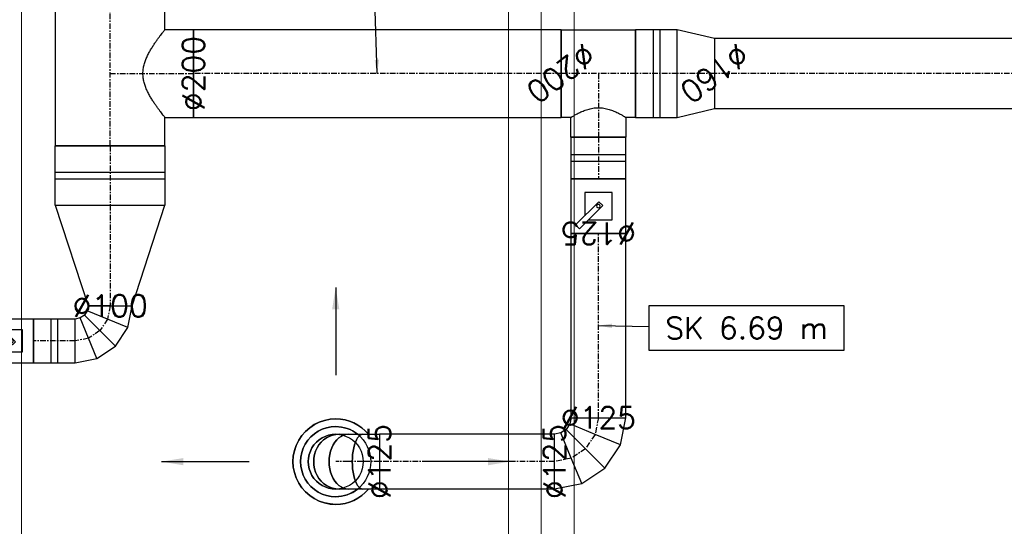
# Model space of a CAD drawing. Header units: millimetres. Extents: x -573548 to 674770, y -246895 to -89040.
# Tile 179 of 199: x 97972 to 100218, y -179072 to -177917. Entities that reach past the tile are written whole.
import ezdxf
from ezdxf import colors
from ezdxf.entities.mleader import LeaderData, LeaderLine
from ezdxf.math import Vec2, Vec3

# ---------------------------------------------------------------- set-up
doc = ezdxf.new("R2010")
doc.units = ezdxf.units.MM
doc.linetypes.add('Oś', pattern=[22.225, 12.7, -3.175, 3.175, -3.175])
for name, color, linetype in [('__S_WM_OPIS', 151, 'Continuous'), ('FLUID-N2', 7, 'Continuous'), ('FLUID-N2-100-ARRGR', 7, 'Continuous'), ('FLUID-N2-50-DIM', 7, 'Continuous'), ('FLUID-N2-50-INF', 7, 'Continuous'), ('FLUID-N2-SYM', 7, 'Continuous')]:
    doc.layers.add(name, color=color, linetype=linetype)
doc.layers.add('A.05 RZUT PODDASZA_is$0$OSIE_Nr_pióra__1', color=8, linetype='Continuous', lineweight=9)
doc.layers.add('A.05 RZUT PODDASZA_is$0$wiezba_Nr_pióra__2', color=8, linetype='Continuous', lineweight=9)
doc.styles.add('FDBES', font='simplex.shx')
doc.styles.add('WĄSKI 2', font='arial.ttf', dxfattribs={"width": 0.7})
doc.dimstyles.new('FDBES', dxfattribs={"dimscale": 50, "dimtxt": 4, "dimasz": 2.5, "dimexe": 0.8, "dimexo": 2, "dimgap": 1, "dimtad": 1, "dimdsep": 46, "dimtxsty": 'FDBES', "dimcen": 2.5, "dimclrd": 4, "dimclre": 5, "dimadec": 0, "dimazin": 0, "dimtfac": 1, "dimtmove": 0, "dimatfit": 3, "dimfxl": 1, "dimarcsym": 0})

# ---------------------------------------------------------------- blocks, each defined once
blk = doc.blocks.new('A.05 RZUT PODDASZA_is')
at = {"layer": 'A.05 RZUT PODDASZA_is$0$OSIE_Nr_pióra__1'}
blk.add_line((99112.4, -93185.2), (99112.4, -105475.2), dxfattribs=at)
at = {"layer": 'A.05 RZUT PODDASZA_is$0$wiezba_Nr_pióra__2'}
for p, q in [((97927.3, -93185.2), (97927.3, -105475.2)), ((99037.4, -93185.2), (99037.4, -105475.2)), ((99187.4, -93185.2), (99187.4, -105475.2))]:
    blk.add_line(p, q, dxfattribs=at)
blk = doc.blocks.new('*U35984')
at = {"color": 0, "linetype": 'ByBlock', "lineweight": -2, "extrusion": (0, 0, -1)}
for major_axis, end_param in [((-97.5, 0), 0.874967), ((62.5, 74.8), 0.874958), ((97.5, 0), 3.141593)]:
    blk.add_ellipse((0, 0), major_axis=major_axis, ratio=1, start_param=0, end_param=end_param, dxfattribs=at)
at = {"color": 0, "linetype": 'ByBlock', "lineweight": -2}
for major_axis, start_param, end_param in [((-62.5, 74.8), 0, 0.874967), ((97.5, 0), 0, 0.874958), ((-62.5, 74.8), 0.874967, 4.01656)]:
    blk.add_ellipse((0, 0), major_axis=major_axis, ratio=1, start_param=start_param, end_param=end_param, dxfattribs=at)
at = {"color": 5, "linetype": 'Continuous', "lineweight": -2, "extrusion": (0, 0, -1)}
for major_axis, end_param in [((-80, 0), 0.674137), ((80, 0), 3.141593)]:
    blk.add_ellipse((0, 0), major_axis=major_axis, ratio=1, start_param=0, end_param=end_param, dxfattribs=at)
at = {"color": 5, "linetype": 'Continuous', "lineweight": -2}
for major_axis, end_param in [((-62.5, 49.9), 0.674137), ((-80, 0), 3.141593)]:
    blk.add_ellipse((0, 0), major_axis=major_axis, ratio=1, start_param=0, end_param=end_param, dxfattribs=at)
blk = doc.blocks.new('*U36128')
at = {"color": 0, "linetype": 'ByBlock', "lineweight": -2}
for p, q in [((-2370, 80), (2370, 80)), ((2370, -80), (-2370, -80))]:
    blk.add_line(p, q, dxfattribs=at)
at = {"color": 5, "linetype": 'Continuous', "lineweight": -2}
for p, q in [((2370, 80), (2370, 0)), ((2370, 0), (2370, -79.9)), ((2370, -79.9), (2370, -80))]:
    blk.add_line(p, q, dxfattribs=at)
at = {"layer": 'FLUID-N2-SYM', "linetype": 'Oś', "lineweight": -3}
blk.add_line((-2370, 0), (2370, 0), dxfattribs=at)
blk = doc.blocks.new('*U36129')
at = {"color": 5, "linetype": 'Continuous', "lineweight": -2}
for p, q in [((-42.5, 0, 80), (-42.5, 0, 79.9)), ((-42.5, 0, 79.9), (-42.5, 0, -79.9)), ((-42.5, 0, 80), (-42.5, 0, 80)), ((-42.5, 0, -79.9), (-42.5, 0, -80)), ((42.5, 0, 99.9), (42.5, 0, 100)), ((42.5, 0, -100), (42.5, 0, -99.9)), ((42.5, 0, -99.9), (42.5, 0, 99.9)), ((42.5, 0, 100), (42.5, 0, 100))]:
    blk.add_line(p, q, dxfattribs=at)
at = {"color": 0, "linetype": 'ByBlock', "lineweight": -2}
for p, q in [((-42.5, 0, 80), (42.5, 0, 100)), ((42.5, 0, -100), (-42.5, 0, -80))]:
    blk.add_line(p, q, dxfattribs=at)
at = {"layer": 'FLUID-N2-SYM', "linetype": 'Oś', "lineweight": -3}
blk.add_line((-42.5, 0), (42.5, 0), dxfattribs=at)
blk = doc.blocks.new('*U36130')
at = {"color": 5, "linetype": 'Continuous', "lineweight": -2}
for p, q in [((62.5, 145), (-62.5, 145)), ((-85, 100), (-85, -100)), ((85, -100), (85, 100))]:
    blk.add_line(p, q, dxfattribs=at)
at = {"color": 0, "linetype": 'ByBlock', "lineweight": -2}
for p, q in [((-62.5, 100), (-62.5, 145)), ((62.5, 145), (62.5, 100)), ((-85, 100), (-62.5, 100)), ((62.5, 100), (85, 100)), ((85, -100), (-85, -100))]:
    blk.add_line(p, q, dxfattribs=at)
at = {"color": 5, "linetype": 'Continuous', "lineweight": -3}
for points, knots in [([(0, 78.1), (-2, 78.1), (-4.1, 78.1), (-8.2, 78.5), (-10.3, 78.7), (-14.4, 79.3), (-16.4, 79.7), (-20.4, 80.7), (-22.3, 81.2), (-26.2, 82.3), (-28, 82.9), (-31.6, 84.2), (-33.4, 84.9), (-36.7, 86.3), (-38.3, 87), (-41.4, 88.3), (-42.8, 89), (-45.5, 90.4), (-46.9, 91), (-49.4, 92.4), (-50.6, 93), (-52.9, 94.3), (-53.9, 94.9), (-55.9, 96), (-56.8, 96.5), (-58.4, 97.5), (-59.1, 97.9), (-60.4, 98.7), (-60.9, 99), (-61.7, 99.5), (-62, 99.7), (-62.4, 99.9), (-62.5, 100), (-62.5, 100)], [0, 0, 0, 0, 6.116498, 6.116498, 12.232996, 12.232996, 18.349494, 18.349494, 24.465992, 24.465992, 30.58249, 30.58249, 36.698989, 36.698989, 42.815487, 42.815487, 48.931985, 48.931985, 55.000147, 55.000147, 61.068309, 61.068309, 67.136471, 67.136471, 73.204633, 73.204633, 79.272795, 79.272795, 85.340957, 85.340957, 91.409118, 91.409118, 97.47728, 97.47728, 97.47728, 97.47728]), ([(62.5, 100), (62.5, 100), (62.4, 99.9), (62, 99.7), (61.7, 99.5), (60.9, 99), (60.4, 98.7), (59.1, 97.9), (58.4, 97.5), (56.8, 96.5), (55.9, 96), (53.9, 94.9), (52.9, 94.3), (50.6, 93), (49.4, 92.4), (46.9, 91), (45.5, 90.4), (42.8, 89), (41.4, 88.3), (38.3, 87), (36.7, 86.3), (33.4, 84.9), (31.6, 84.2), (28, 82.9), (26.2, 82.3), (22.3, 81.2), (20.4, 80.7), (16.4, 79.7), (14.4, 79.3), (10.3, 78.7), (8.2, 78.5), (4.1, 78.1), (2, 78.1), (0, 78.1)], [292.431841, 292.431841, 292.431841, 292.431841, 298.500003, 298.500003, 304.568165, 304.568165, 310.636327, 310.636327, 316.704489, 316.704489, 322.772651, 322.772651, 328.840813, 328.840813, 334.908975, 334.908975, 340.977137, 340.977137, 347.093635, 347.093635, 353.210133, 353.210133, 359.326631, 359.326631, 365.443129, 365.443129, 371.559628, 371.559628, 377.676126, 377.676126, 383.792624, 383.792624, 389.909122, 389.909122, 389.909122, 389.909122])]:
    blk.add_open_spline(points, degree=3, knots=knots, dxfattribs=at)
at = {"layer": 'FLUID-N2-SYM', "linetype": 'Oś', "lineweight": -3}
for p, q in [((0, 0), (0, 145)), ((-85, 0), (85, 0))]:
    blk.add_line(p, q, dxfattribs=at)
blk = doc.blocks.new('*U36131')
at = {"color": 5, "linetype": 'Continuous', "lineweight": -2}
for p, q in [((-47.5, 0), (-47.5, 100)), ((47.5, 100), (47.5, 0)), ((-47.5, -100), (-47.5, 0)), ((47.5, 0), (47.5, -100))]:
    blk.add_line(p, q, dxfattribs=at)
at = {"color": 0, "linetype": 'ByBlock', "lineweight": -2}
for p, q in [((-47.5, 100), (47.5, 100)), ((47.5, -100), (-47.5, -100))]:
    blk.add_line(p, q, dxfattribs=at)
at = {"color": 5, "linetype": 'Continuous', "lineweight": -3}
for p, q in [((-7.5, 100), (-7.5, -100)), ((7.5, 100), (7.5, -100))]:
    blk.add_line(p, q, dxfattribs=at)
at = {"layer": 'FLUID-N2-SYM', "linetype": 'Oś', "lineweight": -3}
blk.add_line((-47.5, 0), (47.5, 0), dxfattribs=at)
blk = doc.blocks.new('*U36132')
at = {"color": 5, "linetype": 'Continuous', "lineweight": -2}
for p, q in [((-62.5, 62.5), (-62.5, 0)), ((62.5, 0), (62.5, 62.5)), ((-62.5, 0), (-62.5, -62.5)), ((62.5, -62.5), (62.5, 0))]:
    blk.add_line(p, q, dxfattribs=at)
at = {"color": 0, "linetype": 'ByBlock', "lineweight": -2}
for p, q in [((62.5, 62.5), (-62.5, 62.5)), ((31.2, 31.2), (-31.2, 31.2)), ((-31.2, 31.2), (-31.2, -31.2)), ((31.2, -22.4), (31.2, 31.2)), ((-10.1, 1.2), (-1.2, 10.1)), ((43, -51.8), (-10.1, 1.2)), ((-1.2, 10.1), (51.8, -43)), ((-31.2, -31.2), (22.4, -31.2)), ((51.8, -43), (43, -51.8)), ((-62.5, -62.5), (62.5, -62.5))]:
    blk.add_line(p, q, dxfattribs=at)
for major_axis in [(4, 0), (4, 0), (-4, 0), (-4, 0)]:
    blk.add_ellipse((0, 0), major_axis=major_axis, ratio=1, start_param=0, end_param=3.141593, dxfattribs=at)
blk = doc.blocks.new('*U36133')
at = {"color": 5, "linetype": 'Continuous', "lineweight": -2}
for p, q in [((-47.5, 62.5), (-47.5, 0)), ((47.5, 0), (47.5, 62.5)), ((-47.5, 0), (-47.5, -62.5)), ((47.5, -62.5), (47.5, 0))]:
    blk.add_line(p, q, dxfattribs=at)
at = {"color": 0, "linetype": 'ByBlock', "lineweight": -2}
for p, q in [((47.5, 62.5), (-47.5, 62.5)), ((-47.5, -62.5), (47.5, -62.5))]:
    blk.add_line(p, q, dxfattribs=at)
at = {"color": 5, "linetype": 'Continuous', "lineweight": -3}
for p, q in [((-7.5, -62.5), (-7.5, 62.5)), ((7.5, -62.5), (7.5, 62.5))]:
    blk.add_line(p, q, dxfattribs=at)
at = {"layer": 'FLUID-N2-SYM', "linetype": 'Oś', "lineweight": -3}
blk.add_line((-47.5, 0), (47.5, 0), dxfattribs=at)
blk = doc.blocks.new('*U36134')
at = {"color": 5, "linetype": 'Continuous', "lineweight": -2}
for p, q in [((-210, 62.5), (-210, 0)), ((210, 0), (210, 62.5)), ((-210, 0), (-210, -62.5)), ((210, -62.5), (210, 0))]:
    blk.add_line(p, q, dxfattribs=at)
at = {"color": 0, "linetype": 'ByBlock', "lineweight": -2}
for p, q in [((210, 62.5), (-210, 62.5)), ((-210, -62.5), (210, -62.5))]:
    blk.add_line(p, q, dxfattribs=at)
at = {"layer": 'FLUID-N2-SYM', "linetype": 'Oś', "lineweight": -3}
blk.add_line((-210, 0), (210, 0), dxfattribs=at)
blk = doc.blocks.new('*U36135')
at = {"color": 0, "linetype": 'ByBlock', "lineweight": -2}
for p, q in [((19.1, 68.9), (-33.7, 33.7)), ((81.2, 81.2), (19.1, 68.9)), ((-33.7, 33.7), (-68.9, -19.1)), ((-68.9, -19.1), (-81.3, -81.3)), ((66.9, -46.6), (81.2, -43.8)), ((43.7, -81.3), (46.6, -66.9)), ((46.6, -66.9), (54.7, -54.7)), ((54.7, -54.7), (66.9, -46.6))]:
    blk.add_line(p, q, dxfattribs=at)
at = {"color": 5, "linetype": 'Continuous', "lineweight": -3}
for p, q in [((19.1, 68.9), (43, 11.1)), ((-33.7, 33.7), (10.5, -10.5)), ((43, 11.1), (66.9, -46.6)), ((-68.9, -19.1), (-11.1, -43)), ((10.5, -10.5), (54.7, -54.7)), ((-11.1, -43), (46.6, -66.9))]:
    blk.add_line(p, q, dxfattribs=at)
at = {"color": 5, "linetype": 'Continuous', "lineweight": -2}
for p, q in [((81.2, 81.2), (81.2, 18.8)), ((81.2, 18.8), (81.2, -43.8)), ((-18.8, -81.3), (-81.3, -81.3)), ((43.7, -81.3), (-18.8, -81.3))]:
    blk.add_line(p, q, dxfattribs=at)
at = {"layer": 'FLUID-N2-SYM', "linetype": 'Oś', "lineweight": -3}
for p, q in [((10.5, -10.5), (43, 11.1)), ((43, 11.1), (81.2, 18.8)), ((-11.1, -43), (10.5, -10.5)), ((-18.8, -81.3), (-11.1, -43))]:
    blk.add_line(p, q, dxfattribs=at)
blk = doc.blocks.new('*U36136')
at = {"color": 5, "linetype": 'Continuous', "lineweight": -2}
for p, q in [((-199.5, 0), (-199.5, 62.5)), ((199.5, 62.5), (199.5, 0)), ((-199.5, -62.5), (-199.5, 0)), ((199.5, 0), (199.5, -62.5))]:
    blk.add_line(p, q, dxfattribs=at)
at = {"color": 0, "linetype": 'ByBlock', "lineweight": -2}
for p, q in [((-199.5, 62.5), (199.5, 62.5)), ((199.5, -62.5), (-199.5, -62.5))]:
    blk.add_line(p, q, dxfattribs=at)
at = {"layer": 'FLUID-N2-SYM', "linetype": 'Oś', "lineweight": -3}
blk.add_line((-199.5, 0), (199.5, 0), dxfattribs=at)
blk = doc.blocks.new('*U36137')
at = {"color": 5, "linetype": 'Continuous', "lineweight": -2, "extrusion": (-1, -2.06626e-48, -1.12482e-32)}
for major_axis, end_param in [((0, 0, 80), 3.141593), ((0, 0, -80), 0.674125)]:
    blk.add_ellipse((0, 0), major_axis=major_axis, ratio=1, start_param=0, end_param=end_param, dxfattribs=at)
at = {"color": 5, "linetype": 'Continuous', "lineweight": -2, "extrusion": (1, 2.06626e-48, 1.12482e-32)}
for major_axis, end_param in [((0, 0, -62.5), 3.141593), ((0, 0, 62.5), 0.002174)]:
    blk.add_ellipse((0, 0), major_axis=major_axis, ratio=1, start_param=0, end_param=end_param, dxfattribs=at)
at = {"color": 5, "linetype": 'Continuous', "lineweight": -2, "extrusion": (-1, -5.37207e-17, 6.00188e-18)}
blk.add_ellipse((0, 0), major_axis=(0, -49.9, 62.5), ratio=1, start_param=0, end_param=0.674136, dxfattribs=at)
blk = doc.blocks.new('*U36138')
at = {"color": 5, "linetype": 'Continuous', "lineweight": -3, "extrusion": (-1, -2.06626e-48, -1.12482e-32)}
for major_axis, start_param, end_param in [((0, 0, 80), 0, 3.141593), ((0, 0, -80), 2.467457, 3.141593), ((0, 0, -80), 0, 0.674125), ((0, 0, -80), 0.674125, 2.467457)]:
    blk.add_ellipse((0, 0), major_axis=major_axis, ratio=1, start_param=start_param, end_param=end_param, dxfattribs=at)
at = {"color": 5, "linetype": 'Continuous', "lineweight": -2, "extrusion": (1, 2.06626e-48, 1.12482e-32)}
for major_axis, end_param in [((0, 0, -80), 3.141593), ((0, 0, 80), 0.674136)]:
    blk.add_ellipse((0, 0), major_axis=major_axis, ratio=1, start_param=0, end_param=end_param, dxfattribs=at)
at = {"color": 5, "linetype": 'Continuous', "lineweight": -2, "extrusion": (1, -6.00236e-18, 5.37199e-17)}
blk.add_ellipse((0, 0), major_axis=(0, -49.9, -62.5), ratio=1, start_param=0, end_param=0.674125, dxfattribs=at)
blk = doc.blocks.new('*U36139')
at = {"color": 5, "linetype": 'Continuous', "lineweight": -3, "extrusion": (1, -1.09476e-47, 1.83697e-16)}
for major_axis in [(0, 0, -62.5), (0, 0, 62.5)]:
    blk.add_ellipse((0, 0), major_axis=major_axis, ratio=1, start_param=0, end_param=3.141593, dxfattribs=at)
at = {"color": 5, "linetype": 'Continuous', "lineweight": -2, "extrusion": (-1, 1.09476e-47, -1.83697e-16)}
blk.add_ellipse((0, 0), major_axis=(0, 0, -62.5), ratio=1, start_param=0, end_param=3.141593, dxfattribs=at)
blk = doc.blocks.new('*U36140')
at = {"color": 0, "linetype": 'ByBlock', "lineweight": -2}
for p, q in [((0, 18.7, 62.5), (0, 11.1, 62.5)), ((0, 11.1, -62.5), (0, 18.7, -62.5)), ((0, 11.1, 62.5), (0, -10.5, 62.5)), ((0, -10.5, -62.5), (0, 11.1, -62.5)), ((0, -10.5, 62.5), (0, -43, 62.5)), ((0, -43, -62.5), (0, -10.5, -62.5)), ((0, -43, 62.5), (0, -81.3, 62.5)), ((0, -81.3, -62.5), (0, -43, -62.5))]:
    blk.add_line(p, q, dxfattribs=at)
at = {"color": 5, "linetype": 'Continuous', "lineweight": -2}
blk.add_line((0, -81.3, 62.5), (0, -81.3, -62.5), dxfattribs=at)
at = {"color": 5, "linetype": 'Continuous', "lineweight": -2, "extrusion": (-1, 1.11022e-16, 6.12323e-17)}
blk.add_ellipse((0, 18.7), major_axis=(0, 0, 62.5), ratio=1, start_param=0, end_param=3.141593, dxfattribs=at)
at = {"color": 5, "linetype": 'Continuous', "lineweight": -3, "extrusion": (-1, -1.83697e-16, 6.12323e-17)}
for centre, ratio in [((0, 11.1), 0.92388), ((0, -10.5), 0.707107), ((0, -43), 0.382683)]:
    blk.add_ellipse(centre, major_axis=(0, 0, 62.5), ratio=ratio, start_param=0, end_param=3.141593, dxfattribs=at)
at = {"color": 5, "linetype": 'Continuous', "lineweight": -3, "extrusion": (1, 1.83697e-16, -6.12323e-17)}
for centre, ratio in [((0, 11.1), 0.92388), ((0, -10.5), 0.707107), ((0, -43), 0.382683)]:
    blk.add_ellipse(centre, major_axis=(0, 0, -62.5), ratio=ratio, start_param=0, end_param=3.141593, dxfattribs=at)
at = {"layer": 'FLUID-N2-SYM', "linetype": 'Oś', "lineweight": -3}
for p, q in [((0, 11.1), (0, 18.7)), ((0, -10.5), (0, 11.1)), ((0, -43), (0, -10.5)), ((0, -81.3), (0, -43))]:
    blk.add_line(p, q, dxfattribs=at)
blk = doc.blocks.new('*U36212')
at = {"color": 0, "linetype": 'ByBlock', "lineweight": -2}
for p, q in [((15.3, 55.1), (-26.9, 26.9)), ((65, 65), (15.3, 55.1)), ((-26.9, 26.9), (-55.1, -15.3)), ((-55.1, -15.3), (-65, -65)), ((37.3, -53.5), (43.8, -43.8)), ((43.8, -43.8), (53.5, -37.3)), ((53.5, -37.3), (65, -35)), ((35, -65), (37.3, -53.5))]:
    blk.add_line(p, q, dxfattribs=at)
at = {"color": 5, "linetype": 'Continuous', "lineweight": -3}
for p, q in [((15.3, 55.1), (34.4, 8.9)), ((-26.9, 26.9), (8.4, -8.4)), ((34.4, 8.9), (53.5, -37.3)), ((-55.1, -15.3), (-8.9, -34.4)), ((8.4, -8.4), (43.8, -43.8)), ((-8.9, -34.4), (37.3, -53.5))]:
    blk.add_line(p, q, dxfattribs=at)
at = {"color": 5, "linetype": 'Continuous', "lineweight": -2}
for p, q in [((65, 65), (65, 15)), ((65, 15), (65, -35)), ((-15, -65), (-65, -65)), ((35, -65), (-15, -65))]:
    blk.add_line(p, q, dxfattribs=at)
at = {"layer": 'FLUID-N2-SYM', "linetype": 'Oś', "lineweight": -3}
for p, q in [((8.4, -8.4), (34.4, 8.9)), ((34.4, 8.9), (65, 15)), ((-8.9, -34.4), (8.4, -8.4)), ((-15, -65), (-8.9, -34.4))]:
    blk.add_line(p, q, dxfattribs=at)
blk = doc.blocks.new('*U36211')
at = {"color": 5, "linetype": 'Continuous', "lineweight": -2}
for p, q in [((-100, 190), (100, 190)), ((-165, -125), (-165, 125)), ((165, 125), (165, -125))]:
    blk.add_line(p, q, dxfattribs=at)
at = {"color": 0, "linetype": 'ByBlock', "lineweight": -2}
for p, q in [((-100, 125), (-100, 190)), ((100, 190), (100, 125)), ((-165, 125), (-100, 125)), ((100, 125), (165, 125)), ((165, -125), (-165, -125))]:
    blk.add_line(p, q, dxfattribs=at)
at = {"color": 5, "linetype": 'Continuous', "lineweight": -3}
blk.add_open_spline([(-100, 125), (-100, 125), (-99.8, 124.9), (-99.2, 124.3), (-98.7, 123.9), (-97.3, 122.9), (-96.5, 122.2), (-94.5, 120.6), (-93.3, 119.7), (-90.7, 117.7), (-89.2, 116.6), (-86.1, 114.2), (-84.4, 112.9), (-80.8, 110.2), (-78.9, 108.8), (-74.9, 106), (-72.8, 104.5), (-68.5, 101.6), (-66.2, 100), (-61.4, 96.9), (-58.8, 95.3), (-53.5, 92.1), (-50.8, 90.5), (-45.1, 87.5), (-42.1, 86), (-36.1, 83.2), (-33, 81.9), (-26.7, 79.6), (-23.5, 78.5), (-16.9, 76.8), (-13.6, 76.1), (-6.8, 75.2), (-3.4, 75), (3.4, 75), (6.8, 75.2), (13.6, 76.1), (16.9, 76.8), (23.5, 78.5), (26.7, 79.6), (33, 81.9), (36.1, 83.2), (42.1, 86), (45.1, 87.5), (50.8, 90.5), (53.5, 92.1), (58.8, 95.3), (61.4, 96.9), (66.2, 100), (68.5, 101.6), (72.8, 104.5), (74.9, 106), (78.9, 108.8), (80.8, 110.2), (84.4, 112.9), (86.1, 114.2), (89.2, 116.6), (90.7, 117.7), (93.3, 119.7), (94.5, 120.6), (96.5, 122.2), (97.3, 122.9), (98.7, 123.9), (99.2, 124.3), (99.8, 124.9), (100, 125), (100, 125)], degree=3, knots=[161.507455, 161.507455, 161.507455, 161.507455, 171.442217, 171.442217, 181.37698, 181.37698, 191.311742, 191.311742, 201.246505, 201.246505, 211.181267, 211.181267, 221.116029, 221.116029, 231.050792, 231.050792, 240.985554, 240.985554, 251.239224, 251.239224, 261.492893, 261.492893, 271.746563, 271.746563, 282.000232, 282.000232, 292.253902, 292.253902, 302.507571, 302.507571, 312.761241, 312.761241, 323.01491, 323.01491, 333.26858, 333.26858, 343.522249, 343.522249, 353.775919, 353.775919, 364.029588, 364.029588, 374.283258, 374.283258, 384.536927, 384.536927, 394.790597, 394.790597, 405.044266, 405.044266, 414.979029, 414.979029, 424.913791, 424.913791, 434.848553, 434.848553, 444.783316, 444.783316, 454.718078, 454.718078, 464.652841, 464.652841, 474.587603, 474.587603, 484.522365, 484.522365, 484.522365, 484.522365], dxfattribs=at)
at = {"layer": 'FLUID-N2-SYM', "linetype": 'Oś', "lineweight": -3}
for p, q in [((0, 0), (0, 190)), ((-165, 0), (165, 0))]:
    blk.add_line(p, q, dxfattribs=at)
blk = doc.blocks.new('*U36209')
at = {"color": 5, "linetype": 'Continuous', "lineweight": -2}
for p, q in [((-419, 0, -100), (-419, 0, 100)), ((419, 0, 100), (419, 0, -100))]:
    blk.add_line(p, q, dxfattribs=at)
at = {"color": 0, "linetype": 'ByBlock', "lineweight": -2}
for p, q in [((419, 0, -100), (-419, 0, -100)), ((-419, 0, 100), (419, 0, 100))]:
    blk.add_line(p, q, dxfattribs=at)
at = {"layer": 'FLUID-N2-SYM', "linetype": 'Oś', "lineweight": -3}
blk.add_line((-419, 0), (419, 0), dxfattribs=at)
blk = doc.blocks.new('*U36207')
at = {"color": 5, "linetype": 'Continuous', "lineweight": -2}
for p, q in [((-115, 0, 124.5), (-115, 0, -124.5)), ((-115, 0, 125), (-115, 0, 124.5)), ((-115, 0, -124.5), (-115, 0, -125)), ((115, 0, -0.2), (115, 0, 49.8)), ((115, 0, 49.8), (115, 0, 50))]:
    blk.add_line(p, q, dxfattribs=at)
at = {"color": 0, "linetype": 'ByBlock', "lineweight": -2}
for p, q in [((115, 0, -50), (-115, 0, -125)), ((-115, 0, 125), (115, 0, 50))]:
    blk.add_line(p, q, dxfattribs=at)
at = {"layer": 'FLUID-N2-SYM', "linetype": 'Oś', "lineweight": -3}
blk.add_line((-115, 0), (115, 0), dxfattribs=at)
blk = doc.blocks.new('*U36210')
at = {"color": 5, "linetype": 'Continuous', "lineweight": -2}
for p, q in [((-67.5, 0, 125), (-67.5, 0, -125)), ((67.5, 0, -124.9), (67.5, 0, 125))]:
    blk.add_line(p, q, dxfattribs=at)
at = {"color": 0, "linetype": 'ByBlock', "lineweight": -2}
for p, q in [((67.5, 0, -125), (-67.5, 0, -125)), ((-67.5, 0, 125), (67.5, 0, 125))]:
    blk.add_line(p, q, dxfattribs=at)
at = {"color": 5, "linetype": 'Continuous', "lineweight": -3}
for p, q in [((-7.5, 0, -125), (-7.5, 0, 125)), ((7.5, 0, -125), (7.5, 0, 125))]:
    blk.add_line(p, q, dxfattribs=at)
at = {"layer": 'FLUID-N2-SYM', "linetype": 'Oś', "lineweight": -3}
blk.add_line((-67.5, 0), (67.5, 0), dxfattribs=at)
blk = doc.blocks.new('*U36208')
at = {"color": 5, "linetype": 'Continuous', "lineweight": -2}
for p, q in [((-50, 50), (-50, 0)), ((50, 0), (50, 50)), ((-50, 0), (-50, -50)), ((50, -50), (50, 0))]:
    blk.add_line(p, q, dxfattribs=at)
at = {"color": 0, "linetype": 'ByBlock', "lineweight": -2}
for p, q in [((50, 50), (-50, 50)), ((25, 25), (-25, 25)), ((-25, 25), (-25, -25)), ((25, -17.9), (25, 25)), ((-9.2, 2.1), (-2.1, 9.2)), ((33.2, -40.3), (-9.2, 2.1)), ((-2.1, 9.2), (40.3, -33.2)), ((-25, -25), (17.9, -25)), ((40.3, -33.2), (33.2, -40.3)), ((-50, -50), (50, -50))]:
    blk.add_line(p, q, dxfattribs=at)
for major_axis in [(4, 0), (4, 0), (-4, 0), (-4, 0)]:
    blk.add_ellipse((0, 0), major_axis=major_axis, ratio=1, start_param=0, end_param=3.141593, dxfattribs=at)
blk = doc.blocks.new('*U36206')
at = {"color": 5, "linetype": 'Continuous', "lineweight": -2}
for p, q in [((-47.5, 0), (-47.5, 50)), ((47.5, 50), (47.5, 0)), ((-47.5, -50), (-47.5, 0)), ((47.5, 0), (47.5, -50))]:
    blk.add_line(p, q, dxfattribs=at)
at = {"color": 0, "linetype": 'ByBlock', "lineweight": -2}
for p, q in [((-47.5, 50), (47.5, 50)), ((47.5, -50), (-47.5, -50))]:
    blk.add_line(p, q, dxfattribs=at)
at = {"color": 5, "linetype": 'Continuous', "lineweight": -3}
for p, q in [((-7.5, 50), (-7.5, -50)), ((7.5, 50), (7.5, -50))]:
    blk.add_line(p, q, dxfattribs=at)
at = {"layer": 'FLUID-N2-SYM', "linetype": 'Oś', "lineweight": -3}
blk.add_line((-47.5, 0), (47.5, 0), dxfattribs=at)
blk = doc.blocks.new('*U15492')
at = {"color": 5}
blk.add_leader([(200, 0), (0, 0)], dimstyle='FDBES', override={"dimscale": 20, "dimclrd": 5}, dxfattribs=at)
blk = doc.blocks.new('*U15493')
at = {"color": 5}
blk.add_leader([(0, -200), (0, 0)], dimstyle='FDBES', override={"dimscale": 20, "dimclrd": 5}, dxfattribs=at)
blk = doc.blocks.new('*U15494')
at = {"color": 5}
blk.add_leader([(0, 200), (0, 0)], dimstyle='FDBES', override={"dimscale": 20, "dimclrd": 5}, dxfattribs=at)
blk = doc.blocks.new('*U58806')
at = {"lineweight": -2}
blk.add_lwpolyline([(-229.6, 271.1), (214.2, 271.1), (214.2, 167.8), (-229.6, 167.8)], close=True, dxfattribs=at)
at = {"insert": (-7.7, 219.5), "char_height": 50, "attachment_point": 5, "line_spacing_factor": 1.1, "style": 'FDBES'}
blk.add_mtext('SK 6.65 m', dxfattribs=at)
blk.add_leader([(0, 0), (-5.9, 167.8)], dimstyle='FDBES', override={"dimscale": 12.5, "dimclrd": 256, "dimclre": 256})
blk = doc.blocks.new('*U58807')
at = {"lineweight": -2}
blk.add_lwpolyline([(116.2, 46.2), (560, 46.2), (560, -57.1), (116.2, -57.1)], close=True, dxfattribs=at)
at = {"insert": (338.1, -5.4), "char_height": 50, "attachment_point": 5, "line_spacing_factor": 1.1, "style": 'FDBES'}
blk.add_mtext('SK 6.69 m', dxfattribs=at)
blk.add_leader([(0, 0), (116.2, -1.9)], dimstyle='FDBES', override={"dimscale": 12.5, "dimclrd": 256, "dimclre": 256})

msp = doc.modelspace()

# ---------------------------------------------------------------- block references
msp.add_blockref('A.05 RZUT PODDASZA_is', (49.4, -75000))

# ---------------------------------------------------------------- next in the draw order: block references
at = {"layer": 'FLUID-N2', "color": 5, "linetype": 'Continuous', "extrusion": (1.22465e-16, -7.39557e-32, -1), "rotation": 89.99999999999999}
msp.add_blockref('*U36211', (-98178.4, -178039.5, -6752.3), dxfattribs=at)
at = {"layer": 'FLUID-N2', "color": 5, "linetype": 'Continuous', "extrusion": (-1.22465e-16, 1, 1.83697e-16), "rotation": 360}
msp.add_blockref('*U36209', (-98787.7, 6752.3, -178039.5), dxfattribs=at)
at = {"layer": 'FLUID-N2', "color": 5, "linetype": 'Continuous'}
for name, p, rotation in [('*U36130', (99291.9, -178039.5, 6752.3), 180), ('*U36133', (99291.9, -178232, 6752.3), 270), ('*U36132', (99291.9, -178342, 6752.3), 270), ('*U36134', (99291.9, -178614.6, 6752.3), 89.99999999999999), ('*U36212', (98163.6, -178634.5, 6677.3), 180), ('*U36208', (97953.6, -178649.5, 6677.3), 180), ('*U36135', (99273.2, -178905.9, 6752.3), 180)]:
    msp.add_blockref(name, p, dxfattribs=dict(at, rotation=rotation))
at = {"layer": 'FLUID-N2', "color": 5, "linetype": 'Continuous', "extrusion": (-1.22465e-16, 0, -1), "rotation": 360}
for name, p in [('*U36131', (-99424.4, -178039.5, -6752.3)), ('*U36128', (-101926.9, -178039.5, -6732.3)), ('*U36206', (-98051.1, -178649.5, -6677.3)), ('*U36136', (-98992.4, -178924.7, -6752.3))]:
    msp.add_blockref(name, p, dxfattribs=at)
at = {"layer": 'FLUID-N2', "color": 5, "linetype": 'Continuous', "extrusion": (1.71531e-32, 1, 1.83697e-16), "rotation": 360}
msp.add_blockref('*U36129', (-99514.4, 6732.3, -178039.5), dxfattribs=at)
at = {"layer": 'FLUID-N2', "color": 5, "linetype": 'Continuous', "extrusion": (1, 2.44929e-16, 6.12323e-17), "rotation": 180}
msp.add_blockref('*U36210', (-178272, 6752.3, 98178.4), dxfattribs=at)
at = {"layer": 'FLUID-N2', "color": 5, "linetype": 'Continuous', "extrusion": (-1, -9.09269e-33, 6.12323e-17), "rotation": 360}
msp.add_blockref('*U36207', (178454.5, 6752.3, -98178.4), dxfattribs=at)
at = {"layer": 'FLUID-N2', "color": 5, "linetype": 'Continuous', "extrusion": (0, 0, -1), "rotation": 89.99999999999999}
msp.add_blockref('*U35984', (-98692.9, -178924.9, -6269.3), dxfattribs=at)
at = {"layer": 'FLUID-N2', "color": 5, "linetype": 'Continuous', "extrusion": (1.83697e-16, -1, 0), "rotation": 90}
for name, p in [('*U36137', (98692.9, 6403.3, 178924.9)), ('*U36138', (98692.9, 6316.8, 178924.9))]:
    msp.add_blockref(name, p, dxfattribs=at)
at = {"layer": 'FLUID-N2', "color": 5, "linetype": 'Continuous', "extrusion": (0, -1, -1.83697e-16), "rotation": 270}
msp.add_blockref('*U36139', (98692.9, 6547.3, 178924.9), dxfattribs=at)
at = {"layer": 'FLUID-N2', "color": 5, "linetype": 'Continuous', "extrusion": (-1.2326e-32, 1, 6.12323e-17), "rotation": 270}
msp.add_blockref('*U36140', (-98711.6, 6733.6, -178924.9), dxfattribs=at)
at = {"layer": 'FLUID-N2-100-ARRGR', "color": 1, "rotation": 89.99999999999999}
for name, p in [('*U15492', (98692.9, -178727.4, 6249.3)), ('*U15494', (98495.4, -178924.9, 6249.3)), ('*U15493', (98890.4, -178924.9, 6249.3))]:
    msp.add_blockref(name, p, dxfattribs=at)
at = {"layer": 'FLUID-N2-50-INF', "linetype": 'ByBlock'}
for name, p in [('*U58806', (98787.7, -178039.5, 6752.3)), ('*U58807', (99291.9, -178614.6, 6752.3))]:
    msp.add_blockref(name, p, dxfattribs=at)

# ---------------------------------------------------------------- next in the draw order: texts
at = {"layer": 'FLUID-N2-50-DIM', "char_height": 50, "attachment_point": 5, "style": 'FDBES'}
for s, insert, rotation in [('∅200\\P', (98368.4, -178039.5, 6752.3), 90), ('∅200\\P', (99206.7, -178039.5, 6752.3), 216.8699), ('∅160\\P', (99556.9, -178039.5, 6732.3), 216.8699), ('∅125\\P', (99291.9, -178404.5, 6752.3), 180), ('∅125\\P', (98792.9, -178924.7, 6752.3), 90), ('∅125\\P', (99191.9, -178924.7, 6752.3), 90)]:
    msp.add_mtext(s, dxfattribs=dict(at, insert=insert, rotation=rotation))
for s, insert in [('∅100\\P', (98178.6, -178569.5, 6677.3)), ('∅125\\P', (99291.9, -178824.6, 6752.3))]:
    msp.add_mtext(s, dxfattribs=dict(at, insert=insert))

# ---------------------------------------------------------------- next in the draw order: leaders
at = {"layer": '__S_WM_OPIS'}
ml = msp.add_multileader_mtext('Standard', dxfattribs=at)
ml.set_content('CENTRALA NAWIEWNO-WYWIEWNA NW2\\Pz przeciwprądowy wymiennikiem odzysku ciepła prod. Komfovent\\P ,lub równoważna\\PVn=1250m³/h; 250Pa, Nele=1x0,5kW; 1-230V \\PVw=1010m³/h; 250Pa, Nele=1x0,5kW; 1-230V\\PNagrzewnico-chłodnica freonowa - Qg=3,6kW/Qch=4,3kW\\PWymiary urządzenia: dł x wys x szer = 1810x905x910 mm\\PWaga: 225 kg\\P', color=256, style='WĄSKI 2')
ml.set_leader_properties()
ml.build(insert=Vec2(0, 0))
ml.multileader.update_dxf_attribs({"has_text_frame": 1, "dogleg_length": 100, "arrow_head_size": 150})
ctx = ml.context
ctx.base_point, ctx.char_height, ctx.arrow_head_size, ctx.landing_gap_size, ctx.plane_origin = Vec3(95915.1, -177054.3), 100, 150, 100, Vec3(97054.2, -175569.8)
ctx.text_align_type = 2
notes = []
notes.append((ctx, [(0, (1, 1, 0), (96006.7, -177120.1), (-0.699962, 0.71418), 65, [(0, [(98431.3, -174766.7), (96006.7, -176920.1)], 0, [])])]))
ctx.mtext.insert, ctx.mtext.alignment, ctx.mtext.flow_direction = Vec3(95891.2, -176937.6), 3, 5
ctx.mtext.has_bg_fill, ctx.mtext.bg_color, ctx.mtext.bg_scale_factor, ctx.mtext.bg_transparency, ctx.mtext.use_window_bg_color = 1, -1027028792, 1.5, 0, 1
for ctx, leaders in notes:
    for number, flags, end, landing, length, lines in leaders:
        leader = LeaderData()
        leader.index, (leader.has_last_leader_line, leader.has_dogleg_vector, leader.attachment_direction) = number, flags
        leader.last_leader_point, leader.dogleg_vector, leader.dogleg_length = Vec3(end), Vec3(landing), length
        for number, points, colour, breaks in lines:
            line = LeaderLine()
            line.index, line.vertices, line.color, line.breaks = number, Vec3.list(points), colors.encode_raw_color(colour), breaks
            leader.lines.append(line)
        ctx.leaders.append(leader)

doc.saveas('drawing.dxf')
